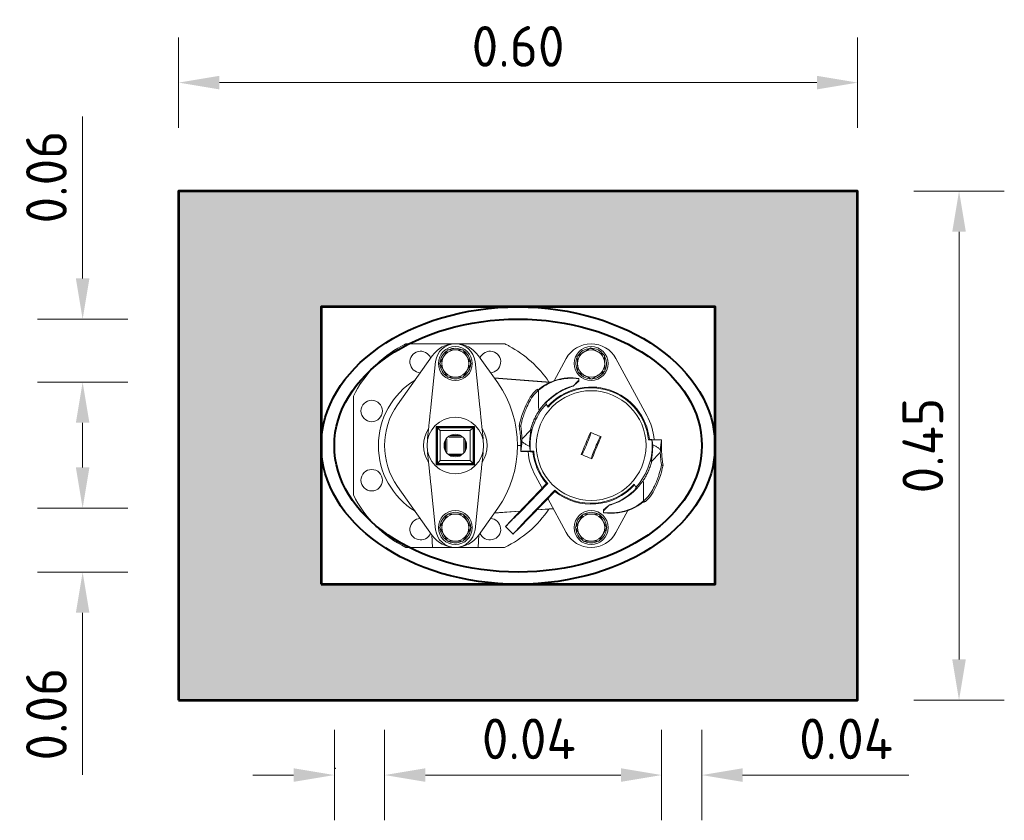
# Model space of a CAD drawing. Header units: metres. Extents: x 162359 to 162848, y 502589 to 502892.
# Tile 21 of 49: x 162841.548 to 162842.418, y 502689.273 to 502689.98. Entities that reach past the tile are written whole.
import ezdxf

# ---------------------------------------------------------------- set-up
doc = ezdxf.new("R2010")
doc.units = ezdxf.units.M
for name, color, linetype, lineweight in [('Default', 7, 'Continuous', 0), ('N-BH-IE-MEUBILAIR_WEGMEUBILAIR-G', 7, 'Continuous', 40), ('X-XX-AL-AANPIJLING-G', 7, 'Continuous', 13), ('X-XX-AL-M', 7, 'Continuous', 18)]:
    doc.layers.add(name, color=color, linetype=linetype, lineweight=lineweight)
doc.layers.add('N-BH-VH-VERHARDING_TEGEL-G', color=253, linetype='Continuous', lineweight=40, true_color=0x828282)
doc.styles.add('NLCS-ISO-M20-T18', font='NLCS-ISO.ttf', dxfattribs={"height": 0.036})
doc.dimstyles.new('NLCS-M20-T18-PIJL_L2_H2', dxfattribs={"dimscale": 0.02, "dimtxt": 2.5, "dimasz": 1.8, "dimexe": 2, "dimexo": 2, "dimgap": 0.7, "dimtad": 1, "dimzin": 0, "dimdsep": 46, "dimtxsty": 'NLCS-ISO-M20-T18', "dimcen": 0, "dimdle": 2, "dimclrd": 256, "dimclre": 256, "dimclrt": 10, "dimazin": 0, "dimtfac": 1, "dimtdec": 3, "dimtofl": 0, "dimtmove": 0, "dimatfit": 3, "dimfxl": 2, "dimfxlon": 1, "dimtfillclr": 256, "dimtolj": 1, "dimtzin": 0, "dimlwd": -1, "dimlwe": -1, "dimarcsym": 0})

# ---------------------------------------------------------------- blocks, each defined once
blk = doc.blocks.new('*D27')
at = {"layer": 'X-XX-AL-M', "ltscale": 2.5, "transparency": 16777216}
for p, q in [((162841.68832, 502689.88461), (162841.68832, 502689.96461)), ((162842.28832, 502689.88461), (162842.28832, 502689.96461)), ((162842.25232, 502689.92461), (162841.72432, 502689.92461))]:
    blk.add_line(p, q, dxfattribs=at)
for points in [[(162841.72432, 502689.93061), (162841.72432, 502689.91861), (162841.68832, 502689.92461)], [(162842.25232, 502689.93061), (162842.25232, 502689.91861), (162842.28832, 502689.92461)]]:
    blk.add_solid(points, dxfattribs=at)
at = {"layer": 'X-XX-AL-M', "color": 10, "ltscale": 2.5, "transparency": 16777216, "insert": (162841.98832, 502689.95661), "char_height": 0.036, "attachment_point": 5, "style": 'NLCS-ISO-M20-T18'}
blk.add_mtext('\\A1;0.60', dxfattribs=at)
blk = doc.blocks.new('*D28')
at = {"layer": 'X-XX-AL-M', "ltscale": 2.5, "transparency": 16777216}
for p, q in [((162842.33797, 502689.82878), (162842.41797, 502689.82878)), ((162842.37797, 502689.79278), (162842.37797, 502689.41478)), ((162842.33797, 502689.37878), (162842.41797, 502689.37878))]:
    blk.add_line(p, q, dxfattribs=at)
for points in [[(162842.37197, 502689.79278), (162842.38397, 502689.79278), (162842.37797, 502689.82878)], [(162842.37197, 502689.41478), (162842.38397, 502689.41478), (162842.37797, 502689.37878)]]:
    blk.add_solid(points, dxfattribs=at)
at = {"layer": 'X-XX-AL-M', "color": 10, "ltscale": 2.5, "transparency": 16777216, "insert": (162842.34597, 502689.60378), "char_height": 0.036, "attachment_point": 5, "rotation": 90, "style": 'NLCS-ISO-M20-T18'}
blk.add_mtext('\\A1;0.45', dxfattribs=at)
blk = doc.blocks.new('*D33')
at = {"layer": 'X-XX-AL-M', "ltscale": 2.5, "transparency": 16777216}
for p, q in [((162841.82594, 502689.35255), (162841.82594, 502689.27255)), ((162841.87035, 502689.35255), (162841.87035, 502689.27255)), ((162841.78994, 502689.31255), (162841.75394, 502689.31255)), ((162841.90635, 502689.31255), (162842.05315, 502689.31255))]:
    blk.add_line(p, q, dxfattribs=at)
for points in [[(162841.78994, 502689.31855), (162841.78994, 502689.30655), (162841.82594, 502689.31255)], [(162841.90635, 502689.31855), (162841.90635, 502689.30655), (162841.87035, 502689.31255)]]:
    blk.add_solid(points, dxfattribs=at)
at = {"layer": 'X-XX-AL-M', "color": 10, "ltscale": 2.5, "transparency": 16777216, "insert": (162841.99775, 502689.34455), "char_height": 0.036, "attachment_point": 5, "rotation": 360, "style": 'NLCS-ISO-M20-T18'}
blk.add_mtext('\\A1;0.04', dxfattribs=at)
blk = doc.blocks.new('*D34')
at = {"layer": 'X-XX-AL-M', "ltscale": 2.5, "transparency": 16777216}
for p, q in [((162842.11515, 502689.35255), (162842.11515, 502689.27255)), ((162842.15069, 502689.35255), (162842.15069, 502689.27255)), ((162842.07915, 502689.31255), (162842.04315, 502689.31255)), ((162842.18669, 502689.31255), (162842.33349, 502689.31255))]:
    blk.add_line(p, q, dxfattribs=at)
for points in [[(162842.07915, 502689.31855), (162842.07915, 502689.30655), (162842.11515, 502689.31255)], [(162842.18669, 502689.31855), (162842.18669, 502689.30655), (162842.15069, 502689.31255)]]:
    blk.add_solid(points, dxfattribs=at)
at = {"layer": 'X-XX-AL-M', "color": 10, "ltscale": 2.5, "transparency": 16777216, "insert": (162842.27809, 502689.34455), "char_height": 0.036, "attachment_point": 5, "style": 'NLCS-ISO-M20-T18'}
blk.add_mtext('\\A1;0.04', dxfattribs=at)
blk = doc.blocks.new('*D35')
at = {"layer": 'X-XX-AL-M', "ltscale": 2.5, "transparency": 16777216}
for p, q in [((162841.60351, 502689.58443), (162841.60351, 502689.62043)), ((162841.64351, 502689.54843), (162841.56351, 502689.54843)), ((162841.64351, 502689.492), (162841.56351, 502689.492)), ((162841.60351, 502689.456), (162841.60351, 502689.3128))]:
    blk.add_line(p, q, dxfattribs=at)
for points in [[(162841.59751, 502689.58443), (162841.60951, 502689.58443), (162841.60351, 502689.54843)], [(162841.59751, 502689.456), (162841.60951, 502689.456), (162841.60351, 502689.492)]]:
    blk.add_solid(points, dxfattribs=at)
at = {"layer": 'X-XX-AL-M', "color": 10, "ltscale": 2.5, "transparency": 16777216, "insert": (162841.57151, 502689.3664), "char_height": 0.036, "attachment_point": 5, "rotation": 90, "style": 'NLCS-ISO-M20-T18'}
blk.add_mtext('\\A1;0.06', dxfattribs=at)
blk = doc.blocks.new('*D26')
at = {"layer": 'X-XX-AL-M', "ltscale": 2.5, "transparency": 16777216}
for p, q in [((162841.60351, 502689.75155), (162841.60351, 502689.89475)), ((162841.64351, 502689.71555), (162841.56351, 502689.71555)), ((162841.64351, 502689.65989), (162841.56351, 502689.65989)), ((162841.60351, 502689.62389), (162841.60351, 502689.58789))]:
    blk.add_line(p, q, dxfattribs=at)
for points in [[(162841.59751, 502689.75155), (162841.60951, 502689.75155), (162841.60351, 502689.71555)], [(162841.59751, 502689.62389), (162841.60951, 502689.62389), (162841.60351, 502689.65989)]]:
    blk.add_solid(points, dxfattribs=at)
at = {"layer": 'X-XX-AL-M', "color": 10, "ltscale": 2.5, "transparency": 16777216, "insert": (162841.57151, 502689.84115), "char_height": 0.036, "attachment_point": 5, "rotation": 90, "style": 'NLCS-ISO-M20-T18'}
blk.add_mtext('\\A1;0.06', dxfattribs=at)

msp = doc.modelspace()

# ---------------------------------------------------------------- hatches: boundary and pattern name
at = {"layer": 'N-BH-VH-VERHARDING_TEGEL-G', "linetype": 'Continuous', "true_color": 0xbebebe}
h = msp.add_hatch(color=9, dxfattribs=at)
h.paths.add_polyline_path([(162841.68832, 502689.82878), (162842.28832, 502689.82878), (162842.28832, 502689.37878), (162841.68832, 502689.37878)])
edge = h.paths.add_edge_path(flags=0)
edge.add_line((162841.98322, 502689.48128), (162841.98322, 502689.48128))
edge.add_ellipse((162841.98832, 502689.60378), major_axis=(-0.174, 0), ratio=0.704326, start_angle=88.31952, end_angle=91.68048)
edge.add_line((162841.99342, 502689.48128), (162841.99342, 502689.48128))
edge.add_line((162841.99342, 502689.48128), (162842.16232, 502689.48128))
edge.add_line((162842.16232, 502689.48128), (162842.16232, 502689.72628))
edge.add_line((162842.16232, 502689.72628), (162841.99342, 502689.72628))
edge.add_line((162841.99342, 502689.72628), (162841.99342, 502689.72628))
edge.add_ellipse((162841.98832, 502689.60378), major_axis=(-0.174, 0), ratio=0.704326, start_angle=268.31952, end_angle=271.68048)
edge.add_line((162841.98322, 502689.72628), (162841.98322, 502689.72628))
edge.add_line((162841.98322, 502689.72628), (162841.81432, 502689.72628))
edge.add_line((162841.81432, 502689.72628), (162841.81432, 502689.48128))
edge.add_line((162841.81432, 502689.48128), (162841.98322, 502689.48128))

# ---------------------------------------------------------------- linework, layer by layer
at = {"layer": 'Default'}
for p, q in [((162841.97644, 502689.69378), (162841.88926, 502689.69378)), ((162841.8818, 502689.63983), (162841.91243, 502689.6832)), ((162841.91119, 502689.63763), (162841.91545, 502689.67811)), ((162841.95025, 502689.67811), (162841.95451, 502689.63763)), ((162841.97027, 502689.65913), (162841.95327, 502689.6832)), ((162842.02027, 502689.66116), (162842.03088, 502689.6807)), ((162842.07482, 502689.6807), (162842.10207, 502689.63048)), ((162841.96716, 502689.66353), (162842.01683, 502689.6598)), ((162841.96729, 502689.66336), (162842.01652, 502689.65965)), ((162842.03437, 502689.66365), (162842.03438, 502689.66363)), ((162842.04059, 502689.66018), (162842.03716, 502689.65662)), ((162842.03815, 502689.65736), (162842.03812, 502689.65741)), ((162842.03815, 502689.65736), (162842.04199, 502689.66069)), ((162842.03977, 502689.66336), (162842.04199, 502689.66311)), ((162842.04199, 502689.66311), (162842.04196, 502689.66309)), ((162842.04199, 502689.66069), (162842.04196, 502689.66088)), ((162842.04199, 502689.66311), (162842.04199, 502689.66069)), ((162842.00584, 502689.65289), (162842.00539, 502689.65364)), ((162842.00645, 502689.65268), (162842.00645, 502689.63805)), ((162842.03687, 502689.65631), (162842.03652, 502689.6562)), ((162842.03688, 502689.65634), (162842.03687, 502689.65631)), ((162842.03716, 502689.65662), (162842.03688, 502689.65634)), ((162841.84285, 502689.64736), (162841.84285, 502689.56019)), ((162842.01327, 502689.64052), (162842.01283, 502689.64126)), ((162842.01489, 502689.63783), (162842.01327, 502689.64052)), ((162841.91672, 502689.6199), (162841.91585, 502689.62078)), ((162841.91585, 502689.62078), (162841.94985, 502689.62078)), ((162841.91585, 502689.58678), (162841.91585, 502689.62078)), ((162841.91672, 502689.6199), (162841.94898, 502689.6199)), ((162841.91672, 502689.58765), (162841.91672, 502689.6199)), ((162841.9171, 502689.61953), (162841.9486, 502689.61953)), ((162841.9171, 502689.61953), (162841.9196, 502689.61702)), ((162841.9171, 502689.58803), (162841.9171, 502689.61953)), ((162841.9196, 502689.61702), (162841.9461, 502689.61702)), ((162841.9196, 502689.59053), (162841.9196, 502689.61702)), ((162841.9486, 502689.61953), (162841.9461, 502689.61702)), ((162841.9461, 502689.61702), (162841.9461, 502689.59053)), ((162841.9486, 502689.61953), (162841.9486, 502689.58803)), ((162841.94898, 502689.6199), (162841.94985, 502689.62078)), ((162841.94898, 502689.6199), (162841.94898, 502689.58765)), ((162841.94985, 502689.62078), (162841.94985, 502689.58678)), ((162841.98929, 502689.62099), (162841.99064, 502689.62098)), ((162841.99896, 502689.61706), (162841.99257, 502689.61046)), ((162841.99896, 502689.61706), (162841.99939, 502689.61752)), ((162842.05216, 502689.61548), (162842.05246, 502689.61474)), ((162841.92398, 502689.6084), (162841.924, 502689.60839)), ((162841.924, 502689.60839), (162841.92399, 502689.6084)), ((162841.924, 502689.60839), (162841.924, 502689.59916)), ((162841.9243, 502689.60896), (162841.9243, 502689.59859)), ((162841.92535, 502689.59927), (162841.92535, 502689.60828)), ((162841.93803, 502689.61233), (162841.92767, 502689.61233)), ((162841.92822, 502689.61264), (162841.92824, 502689.61263)), ((162841.92824, 502689.61263), (162841.92822, 502689.61264)), ((162841.93746, 502689.61263), (162841.92824, 502689.61263)), ((162841.92834, 502689.61128), (162841.93736, 502689.61128)), ((162841.93748, 502689.61264), (162841.93746, 502689.61263)), ((162841.93746, 502689.61263), (162841.93748, 502689.61264)), ((162841.94035, 502689.60828), (162841.94035, 502689.59927)), ((162841.9414, 502689.59859), (162841.9414, 502689.60896)), ((162841.94171, 502689.6084), (162841.9417, 502689.60839)), ((162841.9417, 502689.60839), (162841.94171, 502689.6084)), ((162841.9417, 502689.59916), (162841.9417, 502689.60839)), ((162841.99257, 502689.61046), (162841.99172, 502689.60943)), ((162842.06162, 502689.61157), (162842.06088, 502689.61126)), ((162842.1036, 502689.60878), (162842.10434, 502689.60916)), ((162842.11498, 502689.60878), (162842.1036, 502689.60878)), ((162842.10649, 502689.60916), (162842.10434, 502689.60916)), ((162842.10649, 502689.60916), (162842.11509, 502689.60888)), ((162842.10662, 502689.60878), (162842.10662, 502689.60878)), ((162842.11498, 502689.60878), (162842.11509, 502689.60888)), ((162841.924, 502689.59916), (162841.92398, 502689.59915)), ((162841.92399, 502689.59915), (162841.924, 502689.59916)), ((162841.9417, 502689.59916), (162841.94171, 502689.59915)), ((162841.94171, 502689.59915), (162841.9417, 502689.59916)), ((162841.98785, 502689.60378), (162841.99072, 502689.60378)), ((162841.99072, 502689.59878), (162841.99061, 502689.59867)), ((162841.99921, 502689.59839), (162841.99061, 502689.59867)), ((162841.99072, 502689.59878), (162841.99908, 502689.59878)), ((162841.99908, 502689.59878), (162841.99908, 502689.59878)), ((162841.99908, 502689.59878), (162842.0021, 502689.59878)), ((162841.99921, 502689.59839), (162842.00136, 502689.59839)), ((162842.0021, 502689.59878), (162842.00136, 502689.59839)), ((162842.04482, 502689.59629), (162842.04408, 502689.59599)), ((162842.10639, 502689.59012), (162842.11313, 502689.59709)), ((162842.11313, 502689.59709), (162842.11398, 502689.59813)), ((162841.91672, 502689.58765), (162841.91585, 502689.58678)), ((162841.94898, 502689.58765), (162841.91672, 502689.58765)), ((162841.9171, 502689.58803), (162841.9196, 502689.59053)), ((162841.9486, 502689.58803), (162841.9171, 502689.58803)), ((162841.9461, 502689.59053), (162841.9196, 502689.59053)), ((162841.92767, 502689.59522), (162841.93803, 502689.59522)), ((162841.92822, 502689.59491), (162841.92824, 502689.59493)), ((162841.92824, 502689.59493), (162841.92822, 502689.59491)), ((162841.92824, 502689.59493), (162841.93746, 502689.59493)), ((162841.93736, 502689.59628), (162841.92834, 502689.59628)), ((162841.93748, 502689.59491), (162841.93746, 502689.59493)), ((162841.93746, 502689.59493), (162841.93748, 502689.59491)), ((162841.9486, 502689.58803), (162841.9461, 502689.59053)), ((162841.94898, 502689.58765), (162841.94985, 502689.58678)), ((162842.05323, 502689.59281), (162842.05354, 502689.59207)), ((162842.10594, 502689.58965), (162842.10639, 502689.59012)), ((162841.94985, 502689.58678), (162841.91585, 502689.58678)), ((162842.11641, 502689.58656), (162842.11506, 502689.58657)), ((162841.98151, 502689.5371), (162842.01351, 502689.57023)), ((162841.99071, 502689.54562), (162842.01445, 502689.57021)), ((162842.00956, 502689.56614), (162842.00363, 502689.57707)), ((162842.01351, 502689.57023), (162842.01445, 502689.57021)), ((162841.91243, 502689.52435), (162841.8818, 502689.56772)), ((162841.91545, 502689.52945), (162841.91119, 502689.56993)), ((162841.95451, 502689.56993), (162841.95025, 502689.52945)), ((162842.0207, 502689.56329), (162841.9887, 502689.53015)), ((162842.02064, 502689.56423), (162841.9969, 502689.53964)), ((162842.02064, 502689.56423), (162842.0207, 502689.56329)), ((162842.09081, 502689.56972), (162842.09242, 502689.56704)), ((162842.09242, 502689.56704), (162842.09287, 502689.56629)), ((162842.09925, 502689.55487), (162842.09925, 502689.5695)), ((162842.03088, 502689.52685), (162842.01456, 502689.55693)), ((162842.09986, 502689.55466), (162842.10031, 502689.55391)), ((162841.97027, 502689.54843), (162841.95327, 502689.52435)), ((162841.98984, 502689.54573), (162841.96716, 502689.54402)), ((162841.99001, 502689.5459), (162841.96729, 502689.5442)), ((162842.01943, 502689.54795), (162842.00483, 502689.54685)), ((162842.01934, 502689.54811), (162842.005, 502689.54703)), ((162842.06755, 502689.55019), (162842.06371, 502689.54686)), ((162842.06371, 502689.54686), (162842.06374, 502689.54667)), ((162842.06371, 502689.54444), (162842.06371, 502689.54686)), ((162842.06371, 502689.54444), (162842.06374, 502689.54446)), ((162842.06593, 502689.54419), (162842.06371, 502689.54444)), ((162842.06511, 502689.54737), (162842.06854, 502689.55093)), ((162842.06755, 502689.55019), (162842.06758, 502689.55014)), ((162842.06854, 502689.55093), (162842.06882, 502689.55121)), ((162842.06882, 502689.55121), (162842.06883, 502689.55125)), ((162842.06883, 502689.55125), (162842.06918, 502689.55135)), ((162842.08543, 502689.5464), (162842.07482, 502689.52685)), ((162841.98151, 502689.5371), (162841.97773, 502689.53295)), ((162841.9792, 502689.53421), (162841.98285, 502689.53798)), ((162842.07133, 502689.5439), (162842.07132, 502689.54392)), ((162841.98389, 502689.52552), (162841.97705, 502689.53212)), ((162841.98469, 502689.52623), (162841.9887, 502689.53015)), ((162841.98954, 502689.53152), (162841.9859, 502689.52775)), ((162841.91264, 502689.51378), (162841.91205, 502689.52489)), ((162841.95306, 502689.51378), (162841.95365, 502689.52489)), ((162841.88926, 502689.51378), (162841.97644, 502689.51378))]:
    msp.add_line(p, q, dxfattribs=at)
at = {"layer": 'Default', "flags": 128}
for points in [[(162842.04408, 502689.59599), (162842.0451, 502689.59842), (162842.04611, 502689.60086), (162842.04712, 502689.60329), (162842.04813, 502689.60573), (162842.04914, 502689.60817), (162842.05015, 502689.61061), (162842.05115, 502689.61305), (162842.05216, 502689.61548)], [(162842.05216, 502689.61548), (162842.05334, 502689.61499), (162842.05452, 502689.6145), (162842.0557, 502689.61401), (162842.05689, 502689.61352), (162842.05807, 502689.61303), (162842.05925, 502689.61254), (162842.06043, 502689.61205), (162842.06162, 502689.61157)], [(162842.05354, 502689.59207), (162842.05455, 502689.59451), (162842.05555, 502689.59694), (162842.05656, 502689.59938), (162842.05757, 502689.60182), (162842.05858, 502689.60426), (162842.05959, 502689.6067), (162842.0606, 502689.60913), (162842.06162, 502689.61157)], [(162842.05354, 502689.59207), (162842.05236, 502689.59256), (162842.05118, 502689.59305), (162842.05, 502689.59354), (162842.04881, 502689.59403), (162842.04763, 502689.59452), (162842.04645, 502689.59501), (162842.04527, 502689.5955), (162842.04408, 502689.59599)]]:
    msp.add_lwpolyline(points, dxfattribs=at)
at = {"layer": 'Default'}
for centre, radius in [((162841.93285, 502689.67628), 0.015), ((162841.93285, 502689.67628), 0.012), ((162842.05285, 502689.67628), 0.015), ((162842.05285, 502689.67628), 0.012), ((162842.05285, 502689.60378), 0.0485), ((162841.85894, 502689.63439), 0.0095), ((162841.93285, 502689.60378), 0.025), ((162841.93285, 502689.60378), 0.01), ((162841.85894, 502689.57316), 0.0095), ((162841.93285, 502689.53128), 0.015), ((162842.05285, 502689.53128), 0.015), ((162841.93285, 502689.53128), 0.012), ((162842.05285, 502689.53128), 0.012)]:
    msp.add_circle(centre, radius, dxfattribs=at)
for centre, radius, start, end in [((162841.93285, 502689.66878), 0.025, 35.23442, 144.76558), ((162841.93285, 502689.67628), 0.0175, 6, 174), ((162842.05285, 502689.66878), 0.025, 28.48464, 151.51536), ((162841.93285, 502689.60378), 0.1, 118.35764, 154.15807), ((162841.90224, 502689.67769), 0.0095, 21.96282, 267.56837), ((162841.93285, 502689.67628), 0.0135, 122.96475, 177.08931), ((162841.93285, 502689.67628), 0.0135, 63.55819, 115.89924), ((162841.93285, 502689.67628), 0.0135, 4.14419, 55.8385), ((162841.96346, 502689.67769), 0.0095, 272.43165, 158.03718), ((162841.93285, 502689.60378), 0.1, 34.13297, 61.64236), ((162842.05285, 502689.67628), 0.0135, 96.51541, 148.20984), ((162842.05285, 502689.67628), 0.0135, 36.50064, 88.7694), ((162841.93285, 502689.67628), 0.0135, 184.11396, 236.4207), ((162841.93285, 502689.67628), 0.0135, 304.1264, 356.39985), ((162842.05285, 502689.67628), 0.0135, 155.92767, 208.27372), ((162842.05285, 502689.67628), 0.0135, 335.39722, 29.52552), ((162842.05285, 502689.67628), 0.0135, 215.34489, 270), ((162842.05285, 502689.67628), 0.0135, 275.44, 328.28781), ((162841.93285, 502689.60378), 0.068, 121.56301, 238.43699), ((162841.93285, 502689.67628), 0.0135, 244.15306, 297.14491), ((162841.89191, 502689.60378), 0.09594, 324.76558, 35.23442), ((162842.03501, 502689.61951), 0.04378, 103.0737, 130.72853), ((162842.03475, 502689.61951), 0.04409, 93.41799, 125.66298), ((162842.03475, 502689.61951), 0.04414, 83.46586, 90.48433), ((162842.02421, 502689.63019), 0.03002, 134.60402, 150.77699), ((162842.02421, 502689.63019), 0.0286, 134.60402, 150.77699), ((162842.03475, 502689.61951), 0.04502, 130.69811, 134.60402), ((162842.03475, 502689.61951), 0.0436, 130.46706, 134.60402), ((162842.05252, 502689.60378), 0.05512, 119.82165, 145.74396), ((162842.05285, 502689.60378), 0.05177, 5.96968, 137.84316), ((162842.05285, 502689.60378), 0.051, 5.62627, 138.10464), ((162842.05285, 502689.60378), 0.05491, 107.30454, 132.55663), ((162841.93285, 502689.60378), 0.0625, 144.76558, 215.23442), ((162842.06785, 502689.60578), 0.08002, 150.77699, 169.03939), ((162842.06785, 502689.60578), 0.0786, 150.77699, 155.75541), ((162842.05285, 502689.60378), 0.054, 137.12762, 185.31277), ((162842.05285, 502689.60378), 0.056, 5.47009, 28.48464), ((162841.93285, 502689.60378), 0.028, 147.59257, 212.40743), ((162841.93285, 502689.60378), 0.028, 327.59257, 32.40743), ((162842.05285, 502689.60378), 0.054, 317.12762, 5.31277), ((162842.05285, 502689.60378), 0.056, 185.47009, 208.48464), ((162842.05285, 502689.60378), 0.05177, 185.96968, 220.45749), ((162842.05285, 502689.60378), 0.051, 185.62627, 221.16165), ((162842.03785, 502689.60178), 0.08002, 330.77699, 349.03939), ((162842.05318, 502689.60378), 0.05512, 299.82165, 325.74396), ((162842.05285, 502689.60378), 0.051, 230.83835, 318.10464), ((162842.05285, 502689.60378), 0.05177, 231.54251, 317.84316), ((162842.05285, 502689.60378), 0.05491, 287.30454, 312.55663), ((162842.08149, 502689.57737), 0.0286, 314.60402, 330.77699), ((162842.08149, 502689.57737), 0.03002, 314.60402, 330.77699), ((162842.03785, 502689.60178), 0.0786, 330.77699, 335.75541), ((162841.93285, 502689.60378), 0.1, 205.84193, 244.15807), ((162842.07069, 502689.58805), 0.04378, 283.0737, 310.72853), ((162842.07095, 502689.58805), 0.0436, 310.46706, 314.60402), ((162842.07095, 502689.58805), 0.04502, 310.69811, 314.60402), ((162841.93285, 502689.53128), 0.0135, 63.55819, 115.89924), ((162841.93285, 502689.60378), 0.1, 295.84193, 325.86703), ((162842.05285, 502689.53128), 0.0135, 63.55819, 115.89924), ((162842.07095, 502689.58805), 0.04414, 263.46586, 270.48433), ((162842.07095, 502689.58805), 0.04409, 273.41799, 305.66298), ((162841.90224, 502689.52987), 0.0095, 92.43165, 338.03719), ((162841.93285, 502689.53128), 0.0135, 122.96475, 177.08931), ((162841.93285, 502689.53128), 0.0135, 4.14419, 55.8385), ((162841.96346, 502689.52987), 0.0095, 201.96282, 87.56835), ((162842.05285, 502689.53128), 0.0135, 122.96475, 177.08931), ((162842.05285, 502689.53128), 0.0135, 4.14419, 55.8385), ((162841.93285, 502689.53128), 0.0175, 186, 354), ((162841.93285, 502689.53128), 0.0135, 184.11396, 236.4207), ((162841.93285, 502689.53128), 0.0135, 304.1264, 356.39985), ((162842.05285, 502689.53878), 0.025, 208.48464, 331.51536), ((162842.05285, 502689.53128), 0.0135, 184.11396, 236.4207), ((162842.05285, 502689.53128), 0.0135, 304.1264, 356.39985), ((162841.93285, 502689.53878), 0.025, 215.23442, 324.7656), ((162841.93285, 502689.53128), 0.0135, 244.15306, 297.14491), ((162842.05285, 502689.53128), 0.0135, 244.15306, 297.14491)]:
    msp.add_arc(centre, radius, start, end, dxfattribs=at)
for centre, major_axis, ratio, start_param, end_param in [((162842.01697, 502689.66596), (-0.025, 0.00286), 0.017342, 2.718912, 3.126126), ((162842.09357, 502689.63805), (-0.08713, 0), 0.344328, 0, 0.108595), ((162842.04862, 502689.60553), (0.00383, 0.00924), 0.052408, 3.193953, 6.230825), ((162841.89385, 502689.61352), (0, 0.09846), 0.995088, 4.562051, 4.652111), ((162842.05708, 502689.60202), (0.00383, 0.00924), 0.052408, 0.05236, 3.089233), ((162842.05285, 502689.59833), (0, 0.05503), 0.995088, 4.825282, 4.903389), ((162842.21185, 502689.59403), (0, 0.09846), 0.995088, 1.420458, 1.510519), ((162842.05285, 502689.60922), (0, 0.05503), 0.995088, 1.685489, 1.761796), ((162842.01213, 502689.5695), (-0.08713, 0), 0.344328, 3.141593, 3.250187), ((162841.99048, 502689.54584), (0.00625, 0.00647), 0.034921, 3.232627, 4.712389), ((162842.08873, 502689.54159), (-0.025, 0.00286), 0.017342, 5.860504, 6.267719), ((162841.9829, 502689.53793), (0.00139, 0.00144), 0.034921, 0.091035, 1.570796), ((162841.99712, 502689.53943), (0.00625, 0.00647), 0.034921, 1.570796, 3.050558), ((162841.97913, 502689.53428), (0.00208, 0.00216), 0.034921, 2.268928, 4.712389), ((162841.98597, 502689.52768), (0.00208, 0.00216), 0.034921, 1.570796, 4.014257), ((162841.98949, 502689.53157), (0.00139, 0.00144), 0.034921, 4.712389, 6.192151)]:
    msp.add_ellipse(centre, major_axis=major_axis, ratio=ratio, start_param=start_param, end_param=end_param, dxfattribs=at)
for centre, major_axis, ratio in [((162841.93285, 502689.62041), (-0.0025, 0), 0.017455), ((162841.93285, 502689.58714), (-0.0025, 0), 0.017455), ((162841.99048, 502689.54584), (0.00212, 0.00219), 0.034921), ((162841.99712, 502689.53943), (0.00212, 0.00219), 0.034921)]:
    msp.add_ellipse(centre, major_axis=major_axis, ratio=ratio, dxfattribs=at)
for points, knots in [([(162841.88926, 502689.69378), (162841.88925, 502689.69377), (162841.88923, 502689.69376), (162841.889, 502689.69365), (162841.88861, 502689.69346), (162841.88809, 502689.6932), (162841.88738, 502689.69284), (162841.88646, 502689.69237), (162841.88573, 502689.69198), (162841.88535, 502689.69178)], [0, 0, 0, 0, 0.061796, 0.138827, 0.264389, 0.388911, 0.516343, 0.755208, 1, 1, 1, 1]), ([(162841.98035, 502689.69178), (162841.97993, 502689.692), (162841.97909, 502689.69245), (162841.97805, 502689.69298), (162841.97726, 502689.69337), (162841.97681, 502689.6936), (162841.97653, 502689.69373), (162841.97644, 502689.69377), (162841.97644, 502689.69378), (162841.97644, 502689.69378)], [0, 0, 0, 0, 0.273065, 0.554582, 0.693175, 0.832466, 0.907526, 0.983364, 1, 1, 1, 1]), ([(162841.92246, 502689.68228), (162841.92254, 502689.68242), (162841.92316, 502689.6835), (162841.92433, 502689.68553), (162841.92539, 502689.68735), (162841.92592, 502689.68828)], [0, 0, 0, 0, 0.070099, 0.530789, 1, 1, 1, 1]), ([(162841.92592, 502689.68828), (162841.92768, 502689.68828), (162841.92996, 502689.68828), (162841.93231, 502689.68828), (162841.93285, 502689.68828)], [0, 0, 0, 0, 0.767633, 1, 1, 1, 1]), ([(162841.93285, 502689.68828), (162841.93377, 502689.68828), (162841.93562, 502689.68828), (162841.93793, 502689.68828), (162841.9393, 502689.68828), (162841.93978, 502689.68828)], [0, 0, 0, 0, 0.391368, 0.788636, 1, 1, 1, 1]), ([(162841.93978, 502689.68828), (162841.94034, 502689.6873), (162841.94148, 502689.68533), (162841.94265, 502689.6833), (162841.94324, 502689.68228)], [0, 0, 0, 0, 0.495458, 1, 1, 1, 1]), ([(162842.04057, 502689.6827), (162842.04152, 502689.6833), (162842.04344, 502689.68452), (162842.04542, 502689.68578), (162842.04642, 502689.68641)], [0, 0, 0, 0, 0.495458, 1, 1, 1, 1]), ([(162842.04642, 502689.68641), (162842.04656, 502689.6865), (162842.04761, 502689.68716), (162842.04959, 502689.68842), (162842.05138, 502689.68955), (162842.05228, 502689.69012)], [0, 0, 0, 0, 0.070099, 0.530789, 1, 1, 1, 1]), ([(162842.05228, 502689.69012), (162842.05327, 502689.6896), (162842.05529, 502689.68855), (162842.05737, 502689.68746), (162842.05841, 502689.68691)], [0, 0, 0, 0, 0.495458, 1, 1, 1, 1]), ([(162842.05841, 502689.68691), (162842.05856, 502689.68683), (162842.05966, 502689.68625), (162842.06174, 502689.68517), (162842.06361, 502689.68419), (162842.06455, 502689.68369)], [0, 0, 0, 0, 0.070099, 0.530789, 1, 1, 1, 1]), ([(162842.06455, 502689.68369), (162842.06463, 502689.68194), (162842.06472, 502689.67966), (162842.06482, 502689.67732), (162842.06484, 502689.67677)], [0, 0, 0, 0, 0.767633, 1, 1, 1, 1]), ([(162841.91899, 502689.67628), (162841.91956, 502689.67725), (162841.92069, 502689.67922), (162841.92187, 502689.68125), (162841.92246, 502689.68228)], [0, 0, 0, 0, 0.495458, 1, 1, 1, 1]), ([(162841.92246, 502689.67028), (162841.92238, 502689.67042), (162841.92175, 502689.6715), (162841.92058, 502689.67353), (162841.91953, 502689.67535), (162841.91899, 502689.67628)], [0, 0, 0, 0, 0.070099, 0.530789, 1, 1, 1, 1]), ([(162841.94324, 502689.68228), (162841.94332, 502689.68213), (162841.94395, 502689.68106), (162841.94512, 502689.67903), (162841.94617, 502689.6772), (162841.94671, 502689.67628)], [0, 0, 0, 0, 0.070099, 0.530789, 1, 1, 1, 1]), ([(162841.94671, 502689.67628), (162841.94614, 502689.6753), (162841.94501, 502689.67333), (162841.94383, 502689.6713), (162841.94324, 502689.67028)], [0, 0, 0, 0, 0.495458, 1, 1, 1, 1]), ([(162842.04086, 502689.67578), (162842.04084, 502689.67632), (162842.04074, 502689.67867), (162842.04065, 502689.68095), (162842.04057, 502689.6827)], [0, 0, 0, 0, 0.232367, 1, 1, 1, 1]), ([(162842.04115, 502689.66886), (162842.04113, 502689.66933), (162842.04107, 502689.6707), (162842.04098, 502689.673), (162842.0409, 502689.67485), (162842.04086, 502689.67578)], [0, 0, 0, 0, 0.211364, 0.60308, 1, 1, 1, 1]), ([(162842.06484, 502689.67677), (162842.06488, 502689.67586), (162842.06495, 502689.67401), (162842.06505, 502689.6717), (162842.06511, 502689.67033), (162842.06513, 502689.66985)], [0, 0, 0, 0, 0.391368, 0.788636, 1, 1, 1, 1]), ([(162841.92592, 502689.66428), (162841.92536, 502689.66525), (162841.92422, 502689.66722), (162841.92305, 502689.66925), (162841.92246, 502689.67028)], [0, 0, 0, 0, 0.495458, 1, 1, 1, 1]), ([(162841.94324, 502689.67028), (162841.94316, 502689.67013), (162841.94254, 502689.66906), (162841.94137, 502689.66703), (162841.94031, 502689.6652), (162841.93978, 502689.66428)], [0, 0, 0, 0, 0.070099, 0.530789, 1, 1, 1, 1]), ([(162842.04729, 502689.66564), (162842.04714, 502689.66572), (162842.04604, 502689.6663), (162842.04396, 502689.66738), (162842.04209, 502689.66836), (162842.04115, 502689.66886)], [0, 0, 0, 0, 0.070099, 0.530789, 1, 1, 1, 1]), ([(162842.05927, 502689.66614), (162842.05914, 502689.66605), (162842.05809, 502689.66539), (162842.05611, 502689.66413), (162842.05432, 502689.663), (162842.05342, 502689.66243)], [0, 0, 0, 0, 0.070099, 0.530789, 1, 1, 1, 1]), ([(162842.06513, 502689.66985), (162842.06418, 502689.66925), (162842.06226, 502689.66803), (162842.06028, 502689.66678), (162842.05927, 502689.66614)], [0, 0, 0, 0, 0.495458, 1, 1, 1, 1]), ([(162841.93285, 502689.66428), (162841.93231, 502689.66428), (162841.92996, 502689.66428), (162841.92768, 502689.66428), (162841.92592, 502689.66428)], [0, 0, 0, 0, 0.232367, 1, 1, 1, 1]), ([(162841.93978, 502689.66428), (162841.9393, 502689.66428), (162841.93794, 502689.66428), (162841.93563, 502689.66428), (162841.93378, 502689.66428), (162841.93285, 502689.66428)], [0, 0, 0, 0, 0.211364, 0.60308, 1, 1, 1, 1]), ([(162842.03975, 502689.66317), (162842.03913, 502689.66321), (162842.03788, 502689.6633), (162842.03527, 502689.66336), (162842.03218, 502689.66325), (162842.02876, 502689.6629), (162842.02629, 502689.66239), (162842.02511, 502689.66215)], [0, 0, 0, 0, 0.199517, 0.404632, 0.604207, 0.810069, 1, 1, 1, 1]), ([(162842.03212, 502689.66352), (162842.0324, 502689.66354), (162842.03297, 502689.66357), (162842.03371, 502689.6636), (162842.03421, 502689.66362), (162842.03438, 502689.66363), (162842.03438, 502689.66363), (162842.03438, 502689.66363)], [0, 0, 0, 0, 0.253039, 0.506558, 0.743246, 0.947039, 1, 1, 1, 1]), ([(162842.03812, 502689.65741), (162842.0381, 502689.65741), (162842.03805, 502689.6574), (162842.0378, 502689.65719), (162842.03744, 502689.65686), (162842.0371, 502689.65654), (162842.03691, 502689.65635), (162842.03687, 502689.65631)], [0, 0, 0, 0, 0.232815, 0.465643, 0.698866, 0.937585, 1, 1, 1, 1]), ([(162842.04196, 502689.66088), (162842.04193, 502689.66096), (162842.04185, 502689.66111), (162842.04142, 502689.66096), (162842.04089, 502689.66046), (162842.04059, 502689.66018)], [0, 0, 0, 0, 0.301456, 0.610959, 1, 1, 1, 1]), ([(162842.05342, 502689.66243), (162842.05243, 502689.66295), (162842.05041, 502689.66401), (162842.04833, 502689.66509), (162842.04729, 502689.66564)], [0, 0, 0, 0, 0.495458, 1, 1, 1, 1]), ([(162842.00584, 502689.65289), (162842.00588, 502689.65291), (162842.00595, 502689.65296), (162842.00648, 502689.65338), (162842.00727, 502689.65401), (162842.00817, 502689.6547), (162842.00879, 502689.65515), (162842.00904, 502689.65533)], [0, 0, 0, 0, 0.211618, 0.423185, 0.636217, 0.851689, 1, 1, 1, 1]), ([(162842.02511, 502689.6516), (162842.02623, 502689.65221), (162842.0285, 502689.65344), (162842.03172, 502689.65483), (162842.03471, 502689.65592), (162842.03633, 502689.65639), (162842.03716, 502689.65662)], [0, 0, 0, 0, 0.250958, 0.508863, 0.750955, 1, 1, 1, 1]), ([(162842.01571, 502689.64422), (162842.01537, 502689.6439), (162842.01468, 502689.64326), (162842.0138, 502689.64236), (162842.01316, 502689.64167), (162842.01286, 502689.64132), (162842.01283, 502689.64128), (162842.01283, 502689.64126)], [0, 0, 0, 0, 0.221237, 0.44244, 0.663797, 0.880113, 1, 1, 1, 1]), ([(162841.91119, 502689.63763), (162841.91111, 502689.63685), (162841.91094, 502689.63528), (162841.91061, 502689.63214), (162841.91024, 502689.62861), (162841.90984, 502689.62478), (162841.90949, 502689.6214), (162841.90914, 502689.61812), (162841.90882, 502689.61508), (162841.90852, 502689.61224), (162841.90835, 502689.61059), (162841.90826, 502689.60977)], [0, 0, 0, 0, 0.074368, 0.149331, 0.302778, 0.421717, 0.541629, 0.663761, 0.786383, 0.892936, 1, 1, 1, 1]), ([(162841.95744, 502689.60977), (162841.95736, 502689.61054), (162841.95719, 502689.6121), (162841.95683, 502689.61552), (162841.95646, 502689.61907), (162841.95607, 502689.62281), (162841.95576, 502689.6257), (162841.95544, 502689.62872), (162841.95513, 502689.63173), (162841.95481, 502689.63472), (162841.95461, 502689.63665), (162841.95451, 502689.63763)], [0, 0, 0, 0, 0.100503, 0.201913, 0.407578, 0.508083, 0.609007, 0.711646, 0.815113, 0.907052, 1, 1, 1, 1]), ([(162841.99618, 502689.63805), (162841.99551, 502689.6365), (162841.99416, 502689.63335), (162841.99264, 502689.62883), (162841.99145, 502689.62464), (162841.99091, 502689.62221), (162841.99064, 502689.62098)], [0, 0, 0, 0, 0.266389, 0.540071, 0.767451, 1, 1, 1, 1]), ([(162841.99943, 502689.61792), (162841.99975, 502689.6191), (162842.00039, 502689.62148), (162842.00185, 502689.62543), (162842.00373, 502689.62947), (162842.0055, 502689.63259), (162842.00666, 502689.63434), (162842.00696, 502689.6348)], [0, 0, 0, 0, 0.228718, 0.464362, 0.688771, 0.918955, 1, 1, 1, 1]), ([(162841.99061, 502689.59867), (162841.99066, 502689.60008), (162841.99077, 502689.60294), (162841.9907, 502689.60737), (162841.99045, 502689.61178), (162841.99, 502689.61642), (162841.98954, 502689.61935), (162841.98929, 502689.62099)], [0, 0, 0, 0, 0.18233, 0.370987, 0.559197, 0.753228, 1, 1, 1, 1]), ([(162841.99064, 502689.62098), (162841.99081, 502689.61987), (162841.99117, 502689.61748), (162841.99149, 502689.61434), (162841.99169, 502689.61139), (162841.99171, 502689.61012), (162841.99172, 502689.60943)], [0, 0, 0, 0, 0.211117, 0.454365, 0.704524, 1, 1, 1, 1]), ([(162841.99845, 502689.60293), (162841.99843, 502689.60373), (162841.9984, 502689.6059), (162841.99859, 502689.60918), (162841.99897, 502689.6126), (162841.99943, 502689.61539), (162841.99981, 502689.61735), (162841.99989, 502689.6179), (162841.99993, 502689.61816)], [0, 0, 0, 0, 0.096674, 0.261884, 0.430871, 0.618104, 0.81212, 1, 1, 1, 1]), ([(162841.99943, 502689.61792), (162841.99934, 502689.61768), (162841.99923, 502689.61737), (162841.999, 502689.61712), (162841.99896, 502689.61706)], [0, 0, 0, 0, 0.800705, 1, 1, 1, 1]), ([(162841.92535, 502689.60828), (162841.92534, 502689.60862), (162841.92532, 502689.60908), (162841.92516, 502689.60957), (162841.92505, 502689.60969), (162841.92501, 502689.60974)], [0, 0, 0, 0, 0.63899, 0.855955, 1, 1, 1, 1]), ([(162841.92679, 502689.61171), (162841.92681, 502689.61168), (162841.92688, 502689.61158), (162841.92712, 502689.61144), (162841.92762, 502689.61129), (162841.92806, 502689.61128), (162841.92834, 502689.61128)], [0, 0, 0, 0, 0.087837, 0.254692, 0.514527, 1, 1, 1, 1]), ([(162841.92961, 502689.61316), (162841.92951, 502689.61315), (162841.92914, 502689.61312), (162841.92895, 502689.61308), (162841.92907, 502689.61306), (162841.92909, 502689.61305)], [0, 0, 0, 0, 0.221956, 0.910276, 1, 1, 1, 1]), ([(162841.93661, 502689.61305), (162841.93663, 502689.61306), (162841.93675, 502689.61308), (162841.93657, 502689.61312), (162841.93621, 502689.61315), (162841.93613, 502689.61315)], [0, 0, 0, 0, 0.092891, 0.805512, 1, 1, 1, 1]), ([(162841.93736, 502689.61128), (162841.9377, 502689.61129), (162841.93815, 502689.6113), (162841.93865, 502689.61147), (162841.93878, 502689.61158), (162841.93883, 502689.61162)], [0, 0, 0, 0, 0.631855, 0.846397, 1, 1, 1, 1]), ([(162841.94067, 502689.60973), (162841.94063, 502689.60967), (162841.94051, 502689.6095), (162841.94037, 502689.609), (162841.94036, 502689.60857), (162841.94035, 502689.60828)], [0, 0, 0, 0, 0.161068, 0.453543, 1, 1, 1, 1]), ([(162841.99165, 502689.60759), (162841.99165, 502689.60765), (162841.99165, 502689.60793), (162841.99166, 502689.60836), (162841.99167, 502689.60883), (162841.99169, 502689.6092), (162841.99171, 502689.60935), (162841.99172, 502689.60943)], [0, 0, 0, 0, 0.060468, 0.293617, 0.527512, 0.763454, 1, 1, 1, 1]), ([(162841.99165, 502689.60759), (162841.99185, 502689.60732), (162841.99224, 502689.60679), (162841.99323, 502689.60599), (162841.99442, 502689.60521), (162841.99571, 502689.60446), (162841.99701, 502689.60377), (162841.99784, 502689.60333), (162841.99826, 502689.60312)], [0, 0, 0, 0, 0.174355, 0.34948, 0.526097, 0.702962, 0.851472, 1, 1, 1, 1]), ([(162842.11509, 502689.60888), (162842.11504, 502689.60747), (162842.11493, 502689.60462), (162842.115, 502689.60018), (162842.11525, 502689.59577), (162842.1157, 502689.59113), (162842.11616, 502689.5882), (162842.11641, 502689.58656)], [0, 0, 0, 0, 0.18233, 0.370987, 0.559197, 0.753228, 1, 1, 1, 1]), ([(162841.90826, 502689.59778), (162841.90834, 502689.59701), (162841.90851, 502689.59545), (162841.90887, 502689.59203), (162841.90924, 502689.58848), (162841.90963, 502689.58474), (162841.90994, 502689.58185), (162841.91025, 502689.57883), (162841.91057, 502689.57582), (162841.91089, 502689.57284), (162841.91109, 502689.5709), (162841.91119, 502689.56993)], [0, 0, 0, 0, 0.100503, 0.201913, 0.407578, 0.508083, 0.609007, 0.711646, 0.815113, 0.907052, 1, 1, 1, 1]), ([(162841.92498, 502689.59777), (162841.92499, 502689.59777), (162841.92506, 502689.59783), (162841.92518, 502689.59805), (162841.92533, 502689.59854), (162841.92534, 502689.59898), (162841.92535, 502689.59927)], [0, 0, 0, 0, 0.032852, 0.209765, 0.485263, 1, 1, 1, 1]), ([(162841.94035, 502689.59927), (162841.94036, 502689.59892), (162841.94037, 502689.59846), (162841.94056, 502689.59796), (162841.94067, 502689.59777), (162841.94075, 502689.59773), (162841.94076, 502689.59772)], [0, 0, 0, 0, 0.589735, 0.789976, 0.991875, 1, 1, 1, 1]), ([(162841.95451, 502689.56993), (162841.95459, 502689.57071), (162841.95475, 502689.57227), (162841.95509, 502689.57541), (162841.95546, 502689.57894), (162841.95586, 502689.58277), (162841.95621, 502689.58615), (162841.95656, 502689.58944), (162841.95688, 502689.59247), (162841.95718, 502689.59531), (162841.95735, 502689.59696), (162841.95744, 502689.59778)], [0, 0, 0, 0, 0.074368, 0.149331, 0.302778, 0.421717, 0.541629, 0.663761, 0.786383, 0.892936, 1, 1, 1, 1]), ([(162841.99826, 502689.60312), (162841.99831, 502689.60308), (162841.99841, 502689.60302), (162841.99843, 502689.60296), (162841.99845, 502689.60293)], [0, 0, 0, 0, 0.494233, 1, 1, 1, 1]), ([(162842.10727, 502689.60453), (162842.10726, 502689.60284), (162842.10725, 502689.59957), (162842.10682, 502689.59553), (162842.10637, 502689.59264), (162842.10603, 502689.5908), (162842.10585, 502689.58972), (162842.10591, 502689.58968), (162842.10594, 502689.58965)], [0, 0, 0, 0, 0.180366, 0.347941, 0.522015, 0.667246, 0.816306, 1, 1, 1, 1]), ([(162842.11405, 502689.59996), (162842.11385, 502689.60023), (162842.11346, 502689.60076), (162842.11214, 502689.60182), (162842.11005, 502689.60308), (162842.10816, 502689.60406), (162842.10727, 502689.60453)], [0, 0, 0, 0, 0.170816, 0.342387, 0.688641, 1, 1, 1, 1]), ([(162842.11405, 502689.59996), (162842.11405, 502689.5999), (162842.11404, 502689.5994), (162842.11403, 502689.59864), (162842.114, 502689.5983), (162842.11398, 502689.59813)], [0, 0, 0, 0, 0.060488, 0.527504, 1, 1, 1, 1]), ([(162842.11506, 502689.58657), (162842.11489, 502689.58768), (162842.11453, 502689.59007), (162842.11421, 502689.59321), (162842.11401, 502689.59616), (162842.11399, 502689.59743), (162842.11398, 502689.59813)], [0, 0, 0, 0, 0.211117, 0.454365, 0.704524, 1, 1, 1, 1]), ([(162841.92834, 502689.59628), (162841.928, 502689.59626), (162841.92755, 502689.59625), (162841.92703, 502689.59607), (162841.92689, 502689.59595), (162841.92682, 502689.59589)], [0, 0, 0, 0, 0.605176, 0.810659, 1, 1, 1, 1]), ([(162841.92909, 502689.5945), (162841.92907, 502689.59449), (162841.92895, 502689.59447), (162841.92918, 502689.59442), (162841.92964, 502689.59439), (162841.9298, 502689.59438)], [0, 0, 0, 0, 0.077383, 0.671035, 1, 1, 1, 1]), ([(162841.9357, 502689.59437), (162841.93594, 502689.59438), (162841.93647, 502689.59442), (162841.93675, 502689.59447), (162841.93663, 502689.59449), (162841.93661, 502689.5945)], [0, 0, 0, 0, 0.415385, 0.932583, 1, 1, 1, 1]), ([(162841.93882, 502689.59595), (162841.93875, 502689.596), (162841.93858, 502689.59612), (162841.93808, 502689.59625), (162841.93764, 502689.59627), (162841.93736, 502689.59628)], [0, 0, 0, 0, 0.169609, 0.459107, 1, 1, 1, 1]), ([(162842.10639, 502689.59012), (162842.10636, 502689.58998), (162842.10605, 502689.5887), (162842.1053, 502689.58607), (162842.10385, 502689.58211), (162842.10196, 502689.57807), (162842.10019, 502689.57495), (162842.09904, 502689.57321), (162842.09874, 502689.57275)], [0, 0, 0, 0, 0.026676, 0.254103, 0.481539, 0.701485, 0.92155, 1, 1, 1, 1]), ([(162842.10952, 502689.5695), (162842.11019, 502689.57105), (162842.11154, 502689.57421), (162842.11306, 502689.57872), (162842.11425, 502689.58291), (162842.11479, 502689.58534), (162842.11506, 502689.58657)], [0, 0, 0, 0, 0.266389, 0.540071, 0.767451, 1, 1, 1, 1]), ([(162842.08998, 502689.56333), (162842.09033, 502689.56365), (162842.09102, 502689.56429), (162842.0919, 502689.56519), (162842.09254, 502689.56588), (162842.09284, 502689.56623), (162842.09287, 502689.56627), (162842.09287, 502689.56629)], [0, 0, 0, 0, 0.221237, 0.44244, 0.663797, 0.880113, 1, 1, 1, 1]), ([(162842.08059, 502689.55596), (162842.07947, 502689.55535), (162842.0772, 502689.55411), (162842.07398, 502689.55272), (162842.07099, 502689.55163), (162842.06937, 502689.55116), (162842.06854, 502689.55093)], [0, 0, 0, 0, 0.250958, 0.508863, 0.750955, 1, 1, 1, 1]), ([(162842.09986, 502689.55466), (162842.09982, 502689.55464), (162842.09975, 502689.55459), (162842.09922, 502689.55417), (162842.09843, 502689.55354), (162842.09753, 502689.55285), (162842.09691, 502689.5524), (162842.09666, 502689.55222)], [0, 0, 0, 0, 0.211618, 0.423185, 0.636217, 0.851689, 1, 1, 1, 1]), ([(162842.06374, 502689.54667), (162842.06377, 502689.5466), (162842.06385, 502689.54644), (162842.06428, 502689.54659), (162842.06481, 502689.54709), (162842.06511, 502689.54737)], [0, 0, 0, 0, 0.301456, 0.610959, 1, 1, 1, 1]), ([(162842.06595, 502689.54438), (162842.06657, 502689.54434), (162842.06782, 502689.54425), (162842.07043, 502689.54419), (162842.07352, 502689.5443), (162842.07694, 502689.54465), (162842.07941, 502689.54516), (162842.08059, 502689.54541)], [0, 0, 0, 0, 0.199517, 0.404632, 0.604207, 0.810069, 1, 1, 1, 1]), ([(162842.06758, 502689.55014), (162842.0676, 502689.55014), (162842.06765, 502689.55015), (162842.0679, 502689.55036), (162842.06826, 502689.55069), (162842.0686, 502689.55101), (162842.06879, 502689.55121), (162842.06883, 502689.55125)], [0, 0, 0, 0, 0.232815, 0.465643, 0.698866, 0.937585, 1, 1, 1, 1]), ([(162841.91899, 502689.53128), (162841.91956, 502689.53225), (162841.92069, 502689.53422), (162841.92187, 502689.53625), (162841.92246, 502689.53728)], [0, 0, 0, 0, 0.495458, 1, 1, 1, 1]), ([(162841.92246, 502689.53728), (162841.92254, 502689.53742), (162841.92316, 502689.5385), (162841.92433, 502689.54053), (162841.92539, 502689.54235), (162841.92592, 502689.54328)], [0, 0, 0, 0, 0.070099, 0.530789, 1, 1, 1, 1]), ([(162841.92592, 502689.54328), (162841.92768, 502689.54328), (162841.92996, 502689.54328), (162841.93231, 502689.54328), (162841.93285, 502689.54328)], [0, 0, 0, 0, 0.767633, 1, 1, 1, 1]), ([(162841.93285, 502689.54328), (162841.93377, 502689.54328), (162841.93562, 502689.54328), (162841.93793, 502689.54328), (162841.9393, 502689.54328), (162841.93978, 502689.54328)], [0, 0, 0, 0, 0.391368, 0.788636, 1, 1, 1, 1]), ([(162841.93978, 502689.54328), (162841.94034, 502689.5423), (162841.94148, 502689.54033), (162841.94265, 502689.5383), (162841.94324, 502689.53728)], [0, 0, 0, 0, 0.495458, 1, 1, 1, 1]), ([(162841.94324, 502689.53728), (162841.94332, 502689.53713), (162841.94395, 502689.53606), (162841.94512, 502689.53403), (162841.94617, 502689.5322), (162841.94671, 502689.53128)], [0, 0, 0, 0, 0.070099, 0.530789, 1, 1, 1, 1]), ([(162842.03899, 502689.53128), (162842.03956, 502689.53225), (162842.04069, 502689.53422), (162842.04187, 502689.53625), (162842.04246, 502689.53728)], [0, 0, 0, 0, 0.495458, 1, 1, 1, 1]), ([(162842.04246, 502689.53728), (162842.04254, 502689.53742), (162842.04316, 502689.5385), (162842.04433, 502689.54053), (162842.04539, 502689.54235), (162842.04592, 502689.54328)], [0, 0, 0, 0, 0.070099, 0.530789, 1, 1, 1, 1]), ([(162842.04592, 502689.54328), (162842.04768, 502689.54328), (162842.04996, 502689.54328), (162842.05231, 502689.54328), (162842.05285, 502689.54328)], [0, 0, 0, 0, 0.767633, 1, 1, 1, 1]), ([(162842.05285, 502689.54328), (162842.05377, 502689.54328), (162842.05562, 502689.54328), (162842.05793, 502689.54328), (162842.0593, 502689.54328), (162842.05978, 502689.54328)], [0, 0, 0, 0, 0.391368, 0.788636, 1, 1, 1, 1]), ([(162842.05978, 502689.54328), (162842.06034, 502689.5423), (162842.06148, 502689.54033), (162842.06265, 502689.5383), (162842.06324, 502689.53728)], [0, 0, 0, 0, 0.495458, 1, 1, 1, 1]), ([(162842.06324, 502689.53728), (162842.06332, 502689.53713), (162842.06395, 502689.53606), (162842.06512, 502689.53403), (162842.06617, 502689.5322), (162842.06671, 502689.53128)], [0, 0, 0, 0, 0.070099, 0.530789, 1, 1, 1, 1]), ([(162842.07358, 502689.54403), (162842.0733, 502689.54402), (162842.07273, 502689.54398), (162842.07199, 502689.54395), (162842.07149, 502689.54394), (162842.07132, 502689.54393), (162842.07132, 502689.54392), (162842.07132, 502689.54392)], [0, 0, 0, 0, 0.253039, 0.506558, 0.743246, 0.947039, 1, 1, 1, 1]), ([(162841.92246, 502689.52528), (162841.92238, 502689.52542), (162841.92175, 502689.5265), (162841.92058, 502689.52853), (162841.91953, 502689.53035), (162841.91899, 502689.53128)], [0, 0, 0, 0, 0.070099, 0.530789, 1, 1, 1, 1]), ([(162841.94671, 502689.53128), (162841.94614, 502689.5303), (162841.94501, 502689.52833), (162841.94383, 502689.5263), (162841.94324, 502689.52528)], [0, 0, 0, 0, 0.495458, 1, 1, 1, 1]), ([(162842.04246, 502689.52528), (162842.04238, 502689.52542), (162842.04175, 502689.5265), (162842.04058, 502689.52853), (162842.03953, 502689.53035), (162842.03899, 502689.53128)], [0, 0, 0, 0, 0.070099, 0.530789, 1, 1, 1, 1]), ([(162842.06671, 502689.53128), (162842.06614, 502689.5303), (162842.06501, 502689.52833), (162842.06383, 502689.5263), (162842.06324, 502689.52528)], [0, 0, 0, 0, 0.495458, 1, 1, 1, 1]), ([(162841.92592, 502689.51928), (162841.92536, 502689.52025), (162841.92422, 502689.52222), (162841.92305, 502689.52425), (162841.92246, 502689.52528)], [0, 0, 0, 0, 0.495458, 1, 1, 1, 1]), ([(162841.93285, 502689.51928), (162841.93231, 502689.51928), (162841.92996, 502689.51928), (162841.92768, 502689.51928), (162841.92592, 502689.51928)], [0, 0, 0, 0, 0.232367, 1, 1, 1, 1]), ([(162841.93978, 502689.51928), (162841.9393, 502689.51928), (162841.93794, 502689.51928), (162841.93563, 502689.51928), (162841.93378, 502689.51928), (162841.93285, 502689.51928)], [0, 0, 0, 0, 0.211364, 0.60308, 1, 1, 1, 1]), ([(162841.94324, 502689.52528), (162841.94316, 502689.52513), (162841.94254, 502689.52406), (162841.94137, 502689.52203), (162841.94031, 502689.5202), (162841.93978, 502689.51928)], [0, 0, 0, 0, 0.070099, 0.530789, 1, 1, 1, 1]), ([(162842.04592, 502689.51928), (162842.04536, 502689.52025), (162842.04422, 502689.52222), (162842.04305, 502689.52425), (162842.04246, 502689.52528)], [0, 0, 0, 0, 0.495458, 1, 1, 1, 1]), ([(162842.05285, 502689.51928), (162842.05231, 502689.51928), (162842.04996, 502689.51928), (162842.04768, 502689.51928), (162842.04592, 502689.51928)], [0, 0, 0, 0, 0.232367, 1, 1, 1, 1]), ([(162842.05978, 502689.51928), (162842.0593, 502689.51928), (162842.05794, 502689.51928), (162842.05563, 502689.51928), (162842.05378, 502689.51928), (162842.05285, 502689.51928)], [0, 0, 0, 0, 0.211364, 0.60308, 1, 1, 1, 1]), ([(162842.06324, 502689.52528), (162842.06316, 502689.52513), (162842.06254, 502689.52406), (162842.06137, 502689.52203), (162842.06031, 502689.5202), (162842.05978, 502689.51928)], [0, 0, 0, 0, 0.070099, 0.530789, 1, 1, 1, 1])]:
    msp.add_open_spline(points, degree=3, knots=knots, dxfattribs=at)
at = {"layer": 'N-BH-IE-MEUBILAIR_WEGMEUBILAIR-G', "ltscale": 6.25}
for major_axis, ratio in [((-0.174, 0), 0.704326), ((-0.16237, 0), 0.688401)]:
    msp.add_ellipse((162841.98832, 502689.60378), major_axis=major_axis, ratio=ratio, dxfattribs=at)
at = {"layer": 'N-BH-VH-VERHARDING_TEGEL-G', "lineweight": 53, "ltscale": 6.25, "flags": 128}
for points in [[(162841.68832, 502689.37878), (162842.28832, 502689.37878), (162842.28832, 502689.82878), (162841.68832, 502689.82878), (162841.68832, 502689.37878)], [(162841.81432, 502689.48128), (162842.16232, 502689.48128), (162842.16232, 502689.72628), (162841.81432, 502689.72628), (162841.81432, 502689.48128)]]:
    msp.add_lwpolyline(points, dxfattribs=at)
at = {"layer": 'X-XX-AL-AANPIJLING-G', "ltscale": 50}
msp.add_point((162841.82669, 502689.31862), dxfattribs=at)

# ---------------------------------------------------------------- dimensions: what is measured, and where the dimension line sits
at = {"layer": 'X-XX-AL-M', "ltscale": 2.5}
for base, p1, p2, angle, picture, middle in [((162841.68832, 502689.92461), (162842.28832, 502689.75587), (162841.68832, 502689.75587), 0, '*D27', (162841.98832, 502689.95661)), ((162842.37797, 502689.37878), (162842.13568, 502689.82878), (162842.13568, 502689.37878), 90, '*D28', (162842.34597, 502689.60378))]:
    dim = msp.add_linear_dim(base=base, p1=p1, p2=p2, angle=angle, dimstyle='NLCS-M20-T18-PIJL_L2_H2', dxfattribs=at)
    dim.commit()
    dim.dimension.update_dxf_attribs({"geometry": picture, "text_midpoint": middle})
for base, p1, p2, angle, picture, middle in [((162841.60351, 502689.65989), (162841.98832, 502689.71555), (162842.01562, 502689.65989), 270, '*D26', (162841.60351, 502689.84115)), ((162841.60351, 502689.54843), (162841.98832, 502689.492), (162841.97027, 502689.54843), 90, '*D35', (162841.60351, 502689.3664)), ((162841.82594, 502689.31255), (162841.87035, 502689.60378), (162841.82594, 502689.60378), 180, '*D33', (162841.99775, 502689.31255)), ((162842.15069, 502689.31255), (162842.11515, 502689.59768), (162842.15069, 502689.60378), 360, '*D34', (162842.27809, 502689.31255))]:
    dim = msp.add_linear_dim(base=base, p1=p1, p2=p2, angle=angle, dimstyle='NLCS-M20-T18-PIJL_L2_H2', dxfattribs=at)
    dim.commit()
    dim.dimension.update_dxf_attribs({"geometry": picture, "text_midpoint": middle, "dimtype": 160})

doc.saveas('drawing.dxf')
